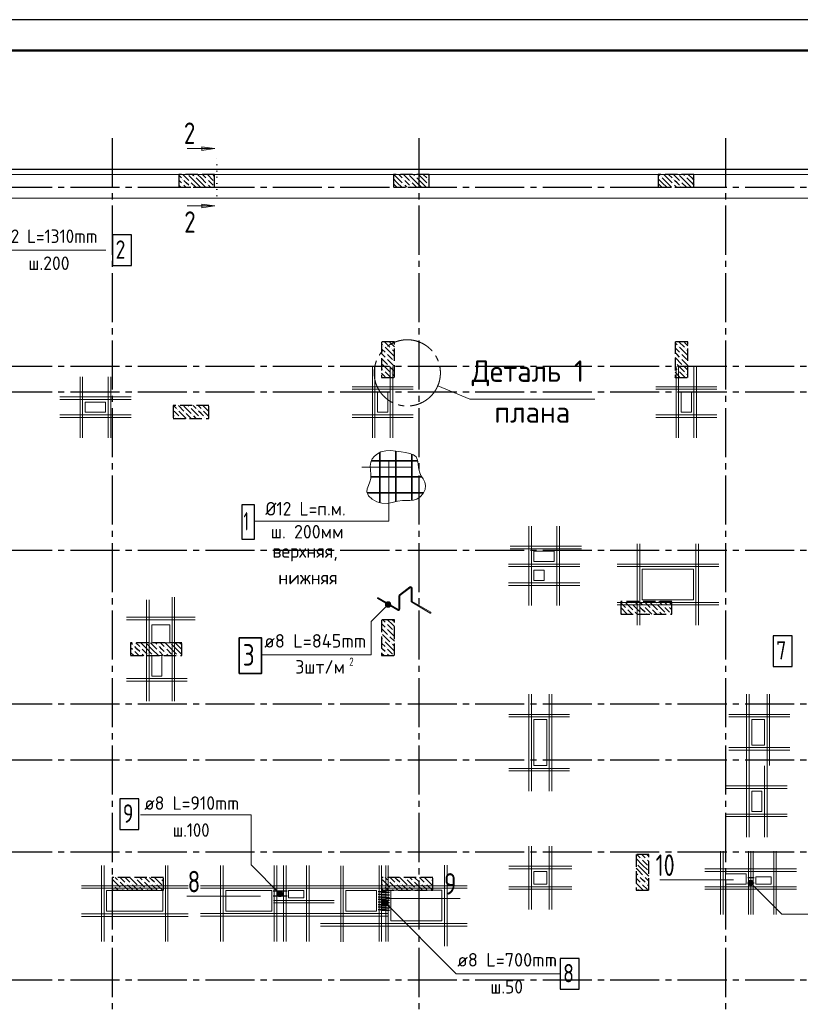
# Model space of a CAD drawing. Header units: millimetres. Extents: x 0 to 50400, y 0 to 39903.
# Tile 3 of 17: x 10704 to 25976, y 16382 to 35640. Entities that reach past the tile are written whole.
import ezdxf

# ---------------------------------------------------------------- set-up
doc = ezdxf.new("R2010")
doc.units = ezdxf.units.MM
for name, pattern in [('______2', [324, 240, -84]), ('______5', [1320, 960, -120, 120, -120]), ('______9', [120, 0, -120])]:
    doc.linetypes.add(name, pattern=pattern)
for name, color, linetype, lineweight in [('Standard', 7, 'Continuous', 25), ('ЖБ Перекрытие верхний уровень_1', 7, 'Continuous', 35), ('ЖБ Пилон', 7, 'Continuous', 35), ('Общий01', 7, 'Continuous', 13), ('Общий02', 7, 'Continuous', 18), ('Позиционная метка номер позиции', 7, 'Continuous', 13), ('Тени', 7, 'Continuous', 13)]:
    doc.layers.add(name, color=color, linetype=linetype, lineweight=lineweight)
doc.layers.add('Обрамление П-обр. равн.', color=7, linetype='Continuous', lineweight=25, true_color=0x5f1e0f)
doc.layers.add('Поперечное армирование AW фон', color=7, linetype='______2', lineweight=13, true_color=0xa0a0a0)
doc.layers.add('Оси', color=7, linetype='______5', true_color=0x656565)
doc.styles.add('ISOCPEUR', font='txt')

msp = doc.modelspace()

# ---------------------------------------------------------------- hatches: boundary and pattern name
at = {"layer": 'ЖБ Пилон', "linetype": 'Continuous', "lineweight": -3, "transparency": 33554687}
for points in [[(14127, 32569), (14132, 32574), (14136, 32569), (14132, 32564)], [(18447, 32569), (18452, 32574), (18456, 32569), (18452, 32564)], [(23247, 32569), (23252, 32574), (23256, 32569), (23252, 32564)], [(23727, 32569), (23732, 32574), (23736, 32569), (23732, 32564)], [(13887, 32521), (13892, 32526), (13896, 32521), (13892, 32516)], [(13887, 32425), (13892, 32430), (13896, 32425), (13892, 32421)], [(14031, 32473), (14036, 32478), (14040, 32473), (14036, 32468)], [(14031, 32377), (14036, 32382), (14040, 32377), (14036, 32372)], [(14367, 32521), (14372, 32526), (14376, 32521), (14372, 32516)], [(14367, 32425), (14372, 32430), (14376, 32425), (14372, 32421)], [(14511, 32473), (14515, 32478), (14515, 32469)], [(14511, 32377), (14515, 32382), (14515, 32373)], [(18207, 32521), (18212, 32526), (18216, 32521), (18212, 32516)], [(18207, 32425), (18212, 32430), (18216, 32425), (18212, 32421)], [(18351, 32473), (18356, 32478), (18360, 32473), (18356, 32468)], [(18351, 32377), (18356, 32382), (18360, 32377), (18356, 32372)], [(18687, 32521), (18692, 32526), (18696, 32521), (18692, 32516)], [(18687, 32425), (18692, 32430), (18696, 32425), (18692, 32421)], [(23487, 32521), (23492, 32526), (23496, 32521), (23492, 32516)], [(23487, 32425), (23492, 32430), (23496, 32425), (23492, 32421)], [(23631, 32473), (23636, 32478), (23640, 32473), (23636, 32468)], [(23631, 32377), (23636, 32382), (23640, 32377), (23636, 32372)], [(17823, 29257), (17828, 29262), (17832, 29257), (17828, 29252)], [(17871, 29113), (17876, 29118), (17880, 29113), (17876, 29108)], [(17967, 29209), (17972, 29214), (17976, 29209), (17972, 29204)], [(23583, 29257), (23588, 29262), (23592, 29257), (23588, 29252)], [(23631, 29113), (23636, 29118), (23640, 29113), (23636, 29108)], [(23727, 29209), (23732, 29214), (23736, 29209), (23732, 29204)], [(17871, 29017), (17876, 29022), (17880, 29017), (17876, 29012)], [(18015, 28969), (18020, 28974), (18024, 28969), (18020, 28964)], [(23535, 28921), (23540, 28926), (23544, 28921), (23540, 28916)], [(23631, 29017), (23636, 29022), (23640, 29017), (23636, 29012)], [(23775, 28969), (23775, 28970), (23775, 28969)], [(17823, 28777), (17828, 28782), (17832, 28777), (17828, 28772)], [(17919, 28873), (17924, 28878), (17928, 28873), (17924, 28868)], [(17967, 28729), (17972, 28734), (17976, 28729), (17972, 28724)], [(23583, 28777), (23588, 28782), (23592, 28777), (23588, 28772)], [(23679, 28873), (23684, 28878), (23688, 28873), (23684, 28868)], [(23727, 28729), (23732, 28734), (23736, 28729), (23732, 28724)], [(13791, 28009), (13796, 28014), (13800, 28009), (13796, 28004)], [(13935, 27961), (13940, 27966), (13944, 27961), (13940, 27956)], [(14031, 28057), (14036, 28062), (14040, 28057), (14036, 28052)], [(14175, 28009), (14180, 28014), (14184, 28009), (14180, 28004)], [(14271, 28009), (14276, 28014), (14280, 28009), (14276, 28004)], [(13743, 27865), (13748, 27870), (13752, 27865), (13748, 27861)], [(13839, 27865), (13844, 27870), (13848, 27865), (13844, 27861)], [(14079, 27913), (14084, 27918), (14088, 27913), (14084, 27908)], [(14223, 27865), (14228, 27870), (14232, 27865), (14228, 27861)], [(14319, 27865), (14324, 27870), (14328, 27865), (14324, 27861)], [(22533, 24262), (22532, 24261), (22530, 24262)], [(22575, 24121), (22580, 24126), (22584, 24121), (22580, 24116)], [(22671, 24217), (22676, 24222), (22680, 24217), (22676, 24212)], [(22719, 24073), (22724, 24078), (22728, 24073), (22724, 24068)], [(22815, 24169), (22820, 24174), (22824, 24169), (22820, 24165)], [(22911, 24169), (22916, 24174), (22920, 24169), (22916, 24165)], [(23013, 24262), (23012, 24261), (23010, 24262)], [(23055, 24121), (23060, 24126), (23064, 24121), (23060, 24116)], [(23151, 24217), (23156, 24222), (23160, 24217), (23156, 24212)], [(23199, 24073), (23204, 24078), (23208, 24073), (23204, 24068)], [(23295, 24169), (23300, 24174), (23304, 24169), (23300, 24165)], [(23391, 24169), (23396, 24174), (23400, 24169), (23396, 24165)], [(22479, 24025), (22484, 24030), (22488, 24025), (22484, 24021)], [(22863, 24025), (22868, 24030), (22872, 24025), (22868, 24021)], [(22959, 24025), (22964, 24030), (22968, 24025), (22964, 24021)], [(23343, 24025), (23348, 24030), (23352, 24025), (23348, 24021)], [(23439, 24025), (23444, 24030), (23448, 24025), (23444, 24021)], [(17871, 23833), (17876, 23838), (17880, 23833), (17876, 23828)], [(17871, 23737), (17876, 23742), (17880, 23737), (17876, 23732)], [(18015, 23689), (18020, 23694), (18024, 23689), (18020, 23685)], [(17823, 23497), (17828, 23502), (17832, 23497), (17828, 23492)], [(17919, 23593), (17924, 23598), (17928, 23593), (17924, 23588)], [(12927, 23401), (12932, 23406), (12936, 23401), (12932, 23396)], [(12927, 23305), (12932, 23310), (12936, 23305), (12932, 23301)], [(13071, 23353), (13076, 23358), (13080, 23353), (13076, 23348)], [(13167, 23449), (13170, 23452), (13173, 23452), (13176, 23449), (13172, 23445)], [(13407, 23401), (13412, 23406), (13416, 23401), (13412, 23396)], [(13407, 23305), (13412, 23310), (13416, 23305), (13412, 23301)], [(13551, 23353), (13556, 23358), (13560, 23353), (13556, 23348)], [(13647, 23449), (13650, 23452), (13653, 23452), (13656, 23449), (13652, 23445)], [(17871, 23353), (17876, 23358), (17880, 23353), (17876, 23348)], [(17967, 23449), (17972, 23454), (17976, 23449), (17972, 23445)], [(13071, 23257), (13076, 23262), (13080, 23257), (13076, 23252)], [(13215, 23209), (13220, 23214), (13224, 23209), (13220, 23205)], [(13311, 23209), (13316, 23214), (13320, 23209), (13316, 23205)], [(13551, 23257), (13556, 23262), (13560, 23257), (13556, 23252)], [(13695, 23209), (13700, 23214), (13704, 23209), (13700, 23205)], [(13791, 23209), (13796, 23214), (13800, 23209), (13796, 23205)], [(17871, 23257), (17876, 23262), (17880, 23257), (17876, 23252)], [(18015, 23209), (18020, 23214), (18024, 23209), (18020, 23205)], [(22767, 19129), (22772, 19134), (22776, 19129), (22772, 19125)], [(22863, 19225), (22868, 19230), (22872, 19225), (22868, 19221)], [(22959, 19225), (22964, 19230), (22968, 19225), (22964, 19221)], [(23007, 19081), (23012, 19086), (23015, 19083), (23015, 19080), (23012, 19076)], [(22815, 18889), (22820, 18894), (22824, 18889), (22820, 18885)], [(22911, 18889), (22916, 18894), (22920, 18889), (22916, 18885)], [(23007, 18985), (23012, 18990), (23015, 18987), (23015, 18984), (23012, 18981)], [(12543, 18697), (12548, 18702), (12552, 18697), (12548, 18692)], [(12639, 18793), (12644, 18798), (12648, 18793), (12644, 18788)], [(12783, 18745), (12788, 18750), (12792, 18745), (12788, 18741)], [(12879, 18745), (12884, 18750), (12888, 18745), (12884, 18741)], [(12975, 18841), (12980, 18846), (12984, 18841), (12980, 18836)], [(13023, 18697), (13028, 18702), (13032, 18697), (13028, 18692)], [(13119, 18793), (13124, 18798), (13128, 18793), (13124, 18788)], [(13263, 18745), (13268, 18750), (13272, 18745), (13268, 18741)], [(13359, 18745), (13364, 18750), (13368, 18745), (13364, 18741)], [(13455, 18841), (13460, 18846), (13464, 18841), (13460, 18836)], [(13503, 18697), (13508, 18702), (13512, 18697), (13508, 18692)], [(17823, 18697), (17828, 18702), (17832, 18697), (17828, 18692)], [(17919, 18793), (17924, 18798), (17928, 18793), (17924, 18788)], [(18063, 18745), (18068, 18750), (18072, 18745), (18068, 18741)], [(18159, 18745), (18164, 18750), (18168, 18745), (18164, 18741)], [(18255, 18841), (18260, 18846), (18264, 18841), (18260, 18836)], [(18303, 18697), (18308, 18702), (18312, 18697), (18308, 18692)], [(18399, 18793), (18404, 18798), (18408, 18793), (18404, 18788)], [(18543, 18745), (18548, 18750), (18552, 18745), (18548, 18741)], [(18639, 18745), (18644, 18750), (18648, 18745), (18644, 18741)], [(18735, 18841), (18740, 18846), (18744, 18841), (18740, 18836)], [(18783, 18697), (18785, 18700), (18785, 18695)], [(22863, 18745), (22868, 18750), (22872, 18745), (22868, 18741)], [(22959, 18745), (22964, 18750), (22968, 18745), (22964, 18741)], [(12687, 18649), (12692, 18654), (12696, 18649), (12692, 18645)], [(13167, 18649), (13172, 18654), (13176, 18649), (13172, 18645)], [(17967, 18649), (17972, 18654), (17976, 18649), (17972, 18645)], [(18447, 18649), (18452, 18654), (18456, 18649), (18452, 18645)], [(22767, 18649), (22772, 18654), (22776, 18649), (22772, 18645)]]:
    msp.add_hatch(color=7, dxfattribs=at).paths.add_polyline_path(points, flags=16)
at = {"layer": 'Общий01', "linetype": 'Continuous', "lineweight": 13, "transparency": 33554687}
for points in [[(14269, 33154), (14521, 33118), (14269, 33082)], [(14269, 32034), (14521, 31998), (14269, 31962)]]:
    msp.add_hatch(color=7, dxfattribs=at).paths.add_polyline_path(points, flags=16)
at = {"layer": 'Позиционная метка номер позиции', "linetype": 'Continuous', "lineweight": 13, "transparency": 33554687}
for points in [[(17950, 24162), (17873, 24239), (17860, 24214)], [(17950, 24162), (17860, 24214), (17925, 24149)], [(17925, 24149), (17860, 24214), (17860, 24187)], [(17925, 24149), (17860, 24187), (17898, 24149)], [(17898, 24149), (17860, 24187), (17873, 24162)], [(17964, 24187), (17898, 24253), (17873, 24239)], [(17964, 24187), (17873, 24239), (17950, 24162)], [(17964, 24214), (17925, 24253), (17898, 24253)], [(17964, 24214), (17898, 24253), (17964, 24187)], [(17925, 24253), (17964, 24214), (17950, 24239)], [(24953, 18766), (24991, 18804), (24967, 18791)], [(24991, 18804), (24953, 18766), (24953, 18739)], [(24991, 18804), (24953, 18739), (25019, 18804)], [(25019, 18804), (24953, 18739), (24967, 18714)], [(25019, 18804), (24967, 18714), (25043, 18791)], [(25043, 18791), (24967, 18714), (24991, 18701)], [(25043, 18791), (24991, 18701), (25057, 18766)], [(25057, 18766), (24991, 18701), (25019, 18701)], [(25057, 18766), (25019, 18701), (25057, 18739)], [(25057, 18739), (25019, 18701), (25043, 18714)], [(15757, 18505), (15809, 18595), (15743, 18529)], [(15743, 18529), (15809, 18595), (15781, 18595)], [(15743, 18529), (15781, 18595), (15743, 18557)], [(15743, 18557), (15781, 18595), (15757, 18581)], [(15757, 18505), (15833, 18581), (15809, 18595)], [(15781, 18491), (15833, 18581), (15757, 18505)], [(15781, 18491), (15847, 18557), (15833, 18581)], [(15809, 18491), (15847, 18557), (15781, 18491)], [(15809, 18491), (15847, 18529), (15847, 18557)], [(15847, 18529), (15809, 18491), (15833, 18505)], [(17801, 18386), (17839, 18424), (17814, 18410)], [(17839, 18424), (17801, 18386), (17801, 18359)], [(17839, 18424), (17801, 18359), (17866, 18424)], [(17866, 18424), (17801, 18359), (17814, 18334)], [(17866, 18424), (17814, 18334), (17891, 18410)], [(17891, 18410), (17814, 18334), (17839, 18320)], [(17891, 18410), (17839, 18320), (17905, 18386)], [(17905, 18386), (17839, 18320), (17866, 18320)], [(17905, 18386), (17866, 18320), (17905, 18359)], [(17905, 18359), (17866, 18320), (17891, 18334)]]:
    msp.add_hatch(color=7, dxfattribs=at).paths.add_polyline_path(points)

# ---------------------------------------------------------------- linework, layer by layer
at = {"layer": 'Standard', "color": 7, "linetype": 'Continuous', "lineweight": 18, "transparency": 33554687}
for p, q in [((18336, 24546), (18133, 24392)), ((18347, 24531), (18144, 24378)), ((18362, 24271), (18362, 24524)), ((18380, 24271), (18380, 24524)), ((18100, 24088), (17709, 24317)), ((18109, 24103), (17718, 24333)), ((18123, 24111), (18123, 24370)), ((18141, 24111), (18141, 24370)), ((18736, 24035), (18375, 24247)), ((18745, 24051), (18385, 24263))]:
    msp.add_line(p, q, dxfattribs=at)
at = {"layer": 'Standard', "color": 7, "linetype": 'Continuous', "lineweight": 25, "transparency": 33554687}
msp.add_lwpolyline([(0, 0), (50400, 0), (50400, 35640), (0, 35640), (0, 0)], close=True, dxfattribs=at)
at = {"layer": 'Standard', "color": 7, "linetype": 'Continuous', "lineweight": 50, "transparency": 33554687}
msp.add_lwpolyline([(2400, 35040), (49800, 35040), (49800, 600), (2400, 600), (2400, 35040)], close=True, dxfattribs=at)
at = {"layer": 'Standard', "color": 254, "linetype": 'Continuous', "lineweight": -3, "true_color": 0xc4c4ff, "transparency": 33554687}
msp.add_lwpolyline([(7636, 10212), (40365, 10212), (40365, 32712), (7636, 32712), (7636, 10212)], dxfattribs=at)
at = {"layer": 'Standard', "color": 7, "linetype": 'Continuous', "lineweight": 13, "transparency": 33554687}
for points in [[(24672, 18817), (24418, 18817), (23231, 18817)], [(15412, 18496), (15158, 18496), (13971, 18496)], [(17879, 18453), (18133, 18453), (19320, 18453)]]:
    msp.add_lwpolyline(points, dxfattribs=at)
at = {"layer": 'Standard', "color": 7, "linetype": 'Continuous', "lineweight": 18, "transparency": 33554687}
for centre, radius, start, end in [((18353, 24524), 27.2, 0, 127.0922), ((18353, 24524), 9.07, 0, 127.0922), ((17714, 24325), 9.07, 59.553, 239.553), ((18150, 24370), 27.2, 127.0922, 180), ((18150, 24370), 9.07, 127.0922, 180), ((18389, 24271), 27.2, 180, 239.553), ((18389, 24271), 9.07, 180, 239.553), ((18113, 24111), 27.2, 239.553, 0), ((18113, 24111), 9.07, 239.553, 0), ((18741, 24043), 9.07, 239.553, 59.553)]:
    msp.add_arc(centre, radius, start, end, dxfattribs=at)
at = {"layer": 'ЖБ Перекрытие верхний уровень_1', "color": 7, "linetype": 'Continuous', "lineweight": 18, "transparency": 33554687}
for p, q in [((30365, 32612), (9015, 32612)), ((17904, 28362), (17704, 28362)), ((17704, 28362), (17704, 27962)), ((17904, 27962), (17904, 28362)), ((23845, 28362), (23645, 28362)), ((23645, 28362), (23645, 27962)), ((23845, 27962), (23845, 28362)), ((12385, 28162), (11985, 28162)), ((11985, 28162), (11985, 27962)), ((12385, 27962), (12385, 28162)), ((11985, 27962), (12385, 27962)), ((17704, 27962), (17904, 27962)), ((23645, 27962), (23845, 27962)), ((21163, 25242), (20763, 25242)), ((20763, 25242), (20763, 25042)), ((21163, 25042), (21163, 25242)), ((20763, 25042), (21163, 25042)), ((20964, 24872), (20764, 24872)), ((20764, 24872), (20764, 24672)), ((20964, 24672), (20964, 24872)), ((23885, 24892), (22885, 24892)), ((22885, 24892), (22885, 24292)), ((23885, 24292), (23885, 24892)), ((20764, 24672), (20964, 24672)), ((22885, 24292), (23885, 24292)), ((13641, 23802), (13291, 23802)), ((13291, 23802), (13291, 23452)), ((13641, 23452), (13641, 23802)), ((13291, 23452), (13641, 23452)), ((13486, 23202), (13286, 23202)), ((13286, 23202), (13286, 22802)), ((13486, 22802), (13486, 23202)), ((13286, 22802), (13486, 22802)), ((21015, 21952), (20765, 21952)), ((20765, 21952), (20765, 21052)), ((21015, 21052), (21015, 21952)), ((25275, 21952), (25025, 21952)), ((25025, 21952), (25025, 21452)), ((25275, 21452), (25275, 21952)), ((25025, 21452), (25275, 21452)), ((20765, 21052), (21015, 21052)), ((25225, 20552), (25025, 20552)), ((25025, 20552), (25025, 20152)), ((25225, 20152), (25225, 20552)), ((25025, 20152), (25225, 20152)), ((21014, 18982), (20764, 18982)), ((20764, 18982), (20764, 18732)), ((21014, 18732), (21014, 18982)), ((24915, 18934), (24515, 18934)), ((24515, 18934), (24515, 18734)), ((24915, 18734), (24915, 18934)), ((20764, 18732), (21014, 18732)), ((24515, 18734), (24915, 18734)), ((25405, 18872), (25105, 18872)), ((25105, 18872), (25105, 18732)), ((25105, 18732), (25405, 18732)), ((25405, 18732), (25405, 18872)), ((13505, 18605), (12405, 18605)), ((12405, 18605), (12405, 18205)), ((13505, 18205), (13505, 18605)), ((15635, 18605), (14735, 18605)), ((14735, 18605), (14735, 18205)), ((15635, 18205), (15635, 18605)), ((16265, 18605), (15965, 18605)), ((15965, 18605), (15965, 18465)), ((16265, 18465), (16265, 18605)), ((17685, 18605), (17085, 18605)), ((17085, 18605), (17085, 18205)), ((17685, 18205), (17685, 18605)), ((18965, 18612), (17965, 18612)), ((17965, 18612), (17965, 18012)), ((18965, 18012), (18965, 18612)), ((15965, 18465), (16265, 18465)), ((12405, 18205), (13505, 18205)), ((14735, 18205), (15635, 18205)), ((17085, 18205), (17685, 18205)), ((17965, 18012), (18965, 18012))]:
    msp.add_line(p, q, dxfattribs=at)
at = {"layer": 'ЖБ Пилон', "color": 253, "linetype": '______2', "lineweight": -3, "true_color": 0xa0a0a0, "transparency": 33554687}
for p, q in [((14515, 32612), (13815, 32612)), ((13815, 32612), (13815, 32362)), ((14515, 32362), (14515, 32612)), ((18715, 32612), (18015, 32612)), ((18015, 32612), (18015, 32362)), ((18715, 32362), (18715, 32612)), ((23895, 32612), (23195, 32612)), ((23195, 32612), (23195, 32362)), ((23895, 32362), (23895, 32612)), ((13815, 32362), (14515, 32362)), ((18015, 32362), (18715, 32362)), ((23195, 32362), (23895, 32362)), ((18035, 29342), (17785, 29342)), ((17785, 29342), (17785, 28642)), ((18035, 28642), (18035, 29342)), ((23775, 29342), (23525, 29342)), ((23525, 29342), (23525, 28642)), ((23775, 28642), (23775, 29342)), ((17785, 28642), (18035, 28642)), ((23525, 28642), (23775, 28642)), ((14405, 28092), (13705, 28092)), ((13705, 28092), (13705, 27842)), ((14405, 27842), (14405, 28092)), ((13705, 27842), (14405, 27842)), ((23465, 24262), (22465, 24262)), ((22465, 24262), (22465, 24012)), ((23465, 24012), (23465, 24262)), ((18035, 23902), (17785, 23902)), ((17785, 23902), (17785, 23202)), ((18035, 23202), (18035, 23902)), ((22465, 24012), (23465, 24012)), ((13875, 23452), (12875, 23452)), ((12875, 23452), (12875, 23202)), ((13875, 23202), (13875, 23452)), ((12875, 23202), (13875, 23202)), ((17785, 23202), (18035, 23202)), ((23015, 19312), (22765, 19312)), ((22765, 19312), (22765, 18612)), ((23015, 18612), (23015, 19312)), ((13515, 18862), (12515, 18862)), ((12515, 18862), (12515, 18612)), ((13515, 18612), (13515, 18862)), ((18785, 18862), (17785, 18862)), ((17785, 18862), (17785, 18612)), ((18785, 18612), (18785, 18862)), ((12515, 18612), (13515, 18612)), ((17785, 18612), (18785, 18612)), ((22765, 18612), (23015, 18612))]:
    msp.add_line(p, q, dxfattribs=at)
at = {"layer": 'ЖБ Пилон', "color": 253, "linetype": 'Continuous', "lineweight": -3, "true_color": 0xa0a0a0, "transparency": 33554687}
for p, q in [((13815, 32598), (13868, 32545)), ((13896, 32612), (14012, 32497)), ((14156, 32449), (14012, 32593)), ((14088, 32612), (14108, 32593)), ((14252, 32545), (14184, 32612)), ((14280, 32612), (14348, 32545)), ((14376, 32612), (14492, 32497)), ((14515, 32570), (14492, 32593)), ((18092, 32545), (18024, 32612)), ((18120, 32612), (18188, 32545)), ((18216, 32612), (18332, 32497)), ((18476, 32449), (18332, 32593)), ((18408, 32612), (18428, 32593)), ((18572, 32545), (18504, 32612)), ((18600, 32612), (18668, 32545)), ((18696, 32612), (18715, 32594)), ((23208, 32612), (23228, 32593)), ((23372, 32545), (23304, 32612)), ((23400, 32612), (23468, 32545)), ((23496, 32612), (23612, 32497)), ((23756, 32449), (23612, 32593)), ((23688, 32612), (23708, 32593)), ((23852, 32545), (23784, 32612)), ((23880, 32612), (23895, 32598)), ((13815, 32502), (13868, 32449)), ((13815, 32406), (13858, 32362)), ((13964, 32449), (13916, 32497)), ((13916, 32401), (13954, 32362)), ((14012, 32401), (13964, 32449)), ((14060, 32449), (14147, 32362)), ((14156, 32545), (14252, 32449)), ((14156, 32449), (14242, 32362)), ((14252, 32545), (14348, 32449)), ((14252, 32449), (14338, 32362)), ((14444, 32449), (14396, 32497)), ((14396, 32401), (14434, 32362)), ((14492, 32401), (14444, 32449)), ((18015, 32526), (18092, 32449)), ((18015, 32430), (18082, 32362)), ((18092, 32545), (18188, 32449)), ((18092, 32449), (18178, 32362)), ((18284, 32449), (18236, 32497)), ((18236, 32401), (18274, 32362)), ((18332, 32401), (18284, 32449)), ((18380, 32449), (18467, 32362)), ((18476, 32545), (18572, 32449)), ((18476, 32449), (18562, 32362)), ((18572, 32545), (18668, 32449)), ((18572, 32449), (18658, 32362)), ((23276, 32449), (23195, 32530)), ((23195, 32434), (23267, 32362)), ((23276, 32545), (23372, 32449)), ((23276, 32449), (23362, 32362)), ((23372, 32545), (23468, 32449)), ((23372, 32449), (23458, 32362)), ((23564, 32449), (23516, 32497)), ((23516, 32401), (23554, 32362)), ((23612, 32401), (23564, 32449)), ((23660, 32449), (23747, 32362)), ((23756, 32545), (23852, 32449)), ((23756, 32449), (23842, 32362)), ((23852, 32545), (23895, 32502)), ((23852, 32449), (23895, 32406)), ((17785, 29300), (17804, 29281)), ((17838, 29342), (17948, 29233)), ((18035, 29242), (17948, 29329)), ((18030, 29342), (18035, 29338)), ((23525, 29320), (23564, 29281)), ((23598, 29342), (23708, 29233)), ((23775, 29262), (23708, 29329)), ((17785, 29204), (17852, 29137)), ((17804, 29089), (17785, 29108)), ((17852, 29041), (17804, 29089)), ((17996, 29089), (17852, 29233)), ((17900, 29089), (17996, 28993)), ((17996, 29185), (18035, 29146)), ((17996, 29089), (18035, 29050)), ((23525, 29224), (23612, 29137)), ((23564, 29089), (23525, 29128)), ((23612, 29041), (23564, 29089)), ((23756, 29089), (23612, 29233)), ((23660, 29089), (23756, 28993)), ((23756, 29185), (23775, 29166)), ((23756, 29089), (23775, 29070)), ((17785, 29012), (17900, 28897)), ((17804, 28897), (17948, 28753)), ((17900, 28993), (18035, 28858)), ((23525, 29032), (23660, 28897)), ((23564, 28897), (23708, 28753)), ((23660, 28993), (23775, 28878)), ((17785, 28820), (17804, 28801)), ((17785, 28724), (17852, 28657)), ((17962, 28642), (17852, 28753)), ((18035, 28762), (17948, 28849)), ((17996, 28705), (18035, 28666)), ((23525, 28840), (23564, 28801)), ((23525, 28744), (23612, 28657)), ((23722, 28642), (23612, 28753)), ((23775, 28782), (23708, 28849)), ((23756, 28705), (23775, 28686)), ((23530, 28642), (23525, 28648)), ((13713, 28092), (13772, 28033)), ((13772, 27937), (13724, 27985)), ((13820, 27889), (13772, 27937)), ((13809, 28092), (13916, 27985)), ((13820, 27985), (13962, 27842)), ((13916, 28081), (14060, 27937)), ((13964, 27937), (14058, 27842)), ((14012, 28081), (14000, 28092)), ((14060, 28033), (14204, 27889)), ((14096, 28092), (14156, 28033)), ((14193, 28092), (14252, 28033)), ((14252, 27937), (14204, 27985)), ((14300, 27889), (14252, 27937)), ((14289, 28092), (14396, 27985)), ((14300, 27985), (14405, 27880)), ((14396, 28081), (14405, 28072)), ((13705, 27908), (13724, 27889)), ((14154, 27842), (14108, 27889)), ((22465, 24236), (22556, 24145)), ((22465, 24140), (22592, 24012)), ((22556, 24241), (22700, 24097)), ((22604, 24097), (22688, 24012)), ((22652, 24241), (22630, 24262)), ((22700, 24193), (22844, 24049)), ((22726, 24262), (22796, 24193)), ((22823, 24262), (22892, 24193)), ((22892, 24097), (22844, 24145)), ((22940, 24049), (22892, 24097)), ((22919, 24262), (23036, 24145)), ((22940, 24145), (23072, 24012)), ((23036, 24241), (23180, 24097)), ((23084, 24097), (23168, 24012)), ((23132, 24241), (23110, 24262)), ((23180, 24193), (23324, 24049)), ((23206, 24262), (23276, 24193)), ((23303, 24262), (23372, 24193)), ((23372, 24097), (23324, 24145)), ((23420, 24049), (23372, 24097)), ((23399, 24262), (23465, 24196)), ((23420, 24145), (23465, 24100)), ((17806, 23902), (17852, 23857)), ((17996, 23809), (17903, 23902)), ((17998, 23902), (18035, 23866)), ((22785, 24012), (22748, 24049)), ((23265, 24012), (23228, 24049)), ((17804, 23809), (17785, 23828)), ((17785, 23732), (17900, 23617)), ((17852, 23761), (17804, 23809)), ((17900, 23809), (17996, 23713)), ((17900, 23713), (18035, 23578)), ((17996, 23809), (18035, 23770)), ((17785, 23540), (17804, 23521)), ((17804, 23617), (17948, 23473)), ((18035, 23482), (17948, 23569)), ((12875, 23362), (12908, 23329)), ((12880, 23452), (12908, 23425)), ((13004, 23329), (12956, 23377)), ((12976, 23452), (13052, 23377)), ((13052, 23281), (13004, 23329)), ((13196, 23329), (13072, 23452)), ((13100, 23329), (13196, 23233)), ((13196, 23425), (13292, 23329)), ((13196, 23329), (13292, 23233)), ((13292, 23425), (13264, 23452)), ((13292, 23425), (13388, 23329)), ((13292, 23329), (13418, 23202)), ((13360, 23452), (13388, 23425)), ((13484, 23329), (13436, 23377)), ((13456, 23452), (13532, 23377)), ((13532, 23281), (13484, 23329)), ((13676, 23329), (13552, 23452)), ((13580, 23329), (13676, 23233)), ((13676, 23425), (13772, 23329)), ((13676, 23329), (13772, 23233)), ((13772, 23425), (13744, 23452)), ((13772, 23425), (13868, 23329)), ((13772, 23329), (13875, 23226)), ((13840, 23452), (13868, 23425)), ((17785, 23444), (17852, 23377)), ((17804, 23329), (17785, 23348)), ((17852, 23281), (17804, 23329)), ((17996, 23329), (17852, 23473)), ((17900, 23329), (17996, 23233)), ((17996, 23425), (18035, 23386)), ((17996, 23329), (18035, 23290)), ((12875, 23266), (12938, 23202)), ((12956, 23281), (13034, 23202)), ((13100, 23233), (13130, 23202)), ((13436, 23281), (13514, 23202)), ((13580, 23233), (13610, 23202)), ((17785, 23252), (17834, 23202)), ((17900, 23233), (17930, 23202)), ((22780, 19312), (22844, 19249)), ((22892, 19297), (22876, 19312)), ((22940, 19249), (22892, 19297)), ((22972, 19312), (23015, 19270)), ((22892, 19105), (22765, 19232)), ((22796, 19105), (22892, 19009)), ((22892, 19201), (22988, 19105)), ((22892, 19105), (22988, 19009)), ((22988, 19201), (23015, 19174)), ((22796, 19009), (22765, 19040)), ((22765, 18944), (22796, 18913)), ((22796, 19009), (22892, 18913)), ((22892, 19009), (23015, 18886)), ((12515, 18730), (12524, 18721)), ((12524, 18817), (12668, 18673)), ((12574, 18862), (12620, 18817)), ((12812, 18625), (12668, 18769)), ((12670, 18862), (12764, 18769)), ((12812, 18817), (12766, 18862)), ((12860, 18769), (12812, 18817)), ((12812, 18721), (12908, 18625)), ((12862, 18862), (13004, 18721)), ((12908, 18721), (13017, 18612)), ((13004, 18817), (13148, 18673)), ((13054, 18862), (13100, 18817)), ((13292, 18625), (13148, 18769)), ((13150, 18862), (13244, 18769)), ((13292, 18817), (13246, 18862)), ((13340, 18769), (13292, 18817)), ((13292, 18721), (13388, 18625)), ((13342, 18862), (13484, 18721)), ((13388, 18721), (13497, 18612)), ((13484, 18817), (13515, 18786)), ((17785, 18740), (17804, 18721)), ((17804, 18817), (17948, 18673)), ((17854, 18862), (17900, 18817)), ((18092, 18625), (17948, 18769)), ((17950, 18862), (18044, 18769)), ((18092, 18817), (18046, 18862)), ((18140, 18769), (18092, 18817)), ((18092, 18721), (18188, 18625)), ((18142, 18862), (18284, 18721)), ((18188, 18721), (18297, 18612)), ((18284, 18817), (18428, 18673)), ((18334, 18862), (18380, 18817)), ((18572, 18625), (18428, 18769)), ((18430, 18862), (18524, 18769)), ((18572, 18817), (18526, 18862)), ((18620, 18769), (18572, 18817)), ((18572, 18721), (18668, 18625)), ((18622, 18862), (18764, 18721)), ((18668, 18721), (18777, 18612)), ((18764, 18817), (18785, 18796)), ((22765, 18848), (22844, 18769)), ((22892, 18625), (22765, 18752)), ((22892, 18817), (22844, 18865)), ((22940, 18769), (22892, 18817)), ((22892, 18721), (22988, 18625)), ((22940, 18865), (23015, 18790)), ((22988, 18721), (23015, 18694)), ((12515, 18634), (12537, 18612)), ((12633, 18612), (12572, 18673)), ((12716, 18625), (12728, 18612)), ((12812, 18625), (12824, 18612)), ((13113, 18612), (13052, 18673)), ((13196, 18625), (13208, 18612)), ((13292, 18625), (13304, 18612)), ((17785, 18644), (17817, 18612)), ((17913, 18612), (17852, 18673)), ((17996, 18625), (18008, 18612)), ((18092, 18625), (18104, 18612)), ((18393, 18612), (18332, 18673)), ((18476, 18625), (18488, 18612)), ((18572, 18625), (18584, 18612)), ((22796, 18625), (22808, 18612)), ((22892, 18625), (22904, 18612))]:
    msp.add_line(p, q, dxfattribs=at)
at = {"layer": 'Обрамление П-обр. равн.', "color": 7, "linetype": 'Continuous', "lineweight": 25, "transparency": 33554687}
for points in [[(12520, 30832), (12892, 30832), (12892, 31432), (12520, 31432), (12520, 30832)], [(25445, 22992), (25817, 22992), (25817, 23592), (25445, 23592), (25445, 22992)]]:
    msp.add_lwpolyline(points, dxfattribs=at)
at = {"layer": 'Общий01', "color": 7, "linetype": 'Continuous', "lineweight": 13, "transparency": 33554687}
for p, q in [((14269, 33082), (14269, 33154)), ((14269, 33154), (14521, 33118)), ((14521, 33118), (13981, 33118)), ((14269, 33118), (14251, 33118)), ((14521, 33118), (14269, 33082)), ((14521, 33118), (14521, 33118)), ((14521, 33118), (14521, 33118)), ((14521, 33118), (14521, 33118)), ((14521, 31998), (13981, 31998)), ((14269, 31998), (14251, 31998)), ((14269, 31962), (14269, 32034)), ((14269, 32034), (14521, 31998)), ((14521, 31998), (14269, 31962)), ((14521, 31998), (14521, 31998)), ((14521, 31998), (14521, 31998)), ((14521, 31998), (14521, 31998))]:
    msp.add_line(p, q, dxfattribs=at)
at = {"layer": 'Общий01', "color": 7, "linetype": '______9', "lineweight": 13, "transparency": 33554687}
msp.add_line((14564, 32198), (14564, 32965), dxfattribs=at)
at = {"layer": 'Общий01', "color": 7, "linetype": 'Continuous', "lineweight": 13, "transparency": 33554687}
msp.add_lwpolyline([(18884, 28481), (19513, 28215), (21954, 28215)], dxfattribs=at)
at = {"layer": 'Общий01', "color": 7, "linetype": 'Continuous', "lineweight": 35, "transparency": 33554687}
msp.add_lwpolyline([(14999, 22852), (15433, 22852), (15433, 23552), (14999, 23552), (14999, 22852)], dxfattribs=at)
at = {"layer": 'Общий01', "color": 7, "linetype": '______5', "lineweight": 13, "transparency": 33554687}
msp.add_circle((18287, 28732), 648, dxfattribs=at)
at = {"layer": 'Общий02', "color": 251, "linetype": 'Continuous', "lineweight": 13, "true_color": 0x494949, "transparency": 33554687}
msp.add_lwpolyline([(31928, 27076), (29904, 27076), (29904, 27361), (29674, 27361), (29674, 28273), (29904, 28273), (29904, 32151), (27195, 32151), (23595, 32151), (9073, 32151)], dxfattribs=at)
at = {"layer": 'Оси', "color": 8, "linetype": '______5', "lineweight": -3, "transparency": 33554687}
for p, q in [((12515, 33324), (12515, 8909)), ((18515, 33324), (18515, 8909)), ((24515, 33324), (24515, 8909)), ((7736, 32362), (42963, 32362)), ((7736, 28862), (42963, 28862)), ((7736, 28362), (42963, 28362)), ((7736, 25262), (42963, 25262)), ((7736, 22262), (42963, 22262)), ((7736, 21162), (42963, 21162)), ((7736, 19362), (42963, 19362)), ((7736, 16862), (42963, 16862))]:
    msp.add_line(p, q, dxfattribs=at)
at = {"layer": 'Позиционная метка номер позиции', "color": 7, "linetype": 'Continuous', "lineweight": 35, "transparency": 33554687}
for p, q in [((17753, 27177), (17753, 26190)), ((18066, 27203), (18066, 26215)), ((17582, 27013), (18488, 27013)), ((18379, 27145), (18379, 26241)), ((17576, 26701), (18570, 26701)), ((17501, 26388), (18607, 26388))]:
    msp.add_line(p, q, dxfattribs=at)
at = {"layer": 'Позиционная метка номер позиции', "color": 7, "linetype": 'Continuous', "lineweight": 13, "transparency": 33554687}
for p, q in [((17399, 26889), (18379, 26889)), ((17873, 24239), (17873, 24239)), ((17873, 24162), (17873, 24162)), ((17950, 24239), (17950, 24239)), ((17950, 24162), (17950, 24162)), ((24967, 18791), (24967, 18791)), ((24967, 18714), (24967, 18714)), ((25043, 18791), (25043, 18791)), ((25043, 18714), (25043, 18714)), ((15757, 18581), (15757, 18581)), ((15757, 18505), (15757, 18505)), ((15833, 18581), (15833, 18581)), ((15833, 18505), (15833, 18505)), ((17814, 18410), (17814, 18410)), ((17814, 18334), (17814, 18334)), ((17891, 18410), (17891, 18410)), ((17891, 18334), (17891, 18334))]:
    msp.add_line(p, q, dxfattribs=at)
for points in [[(9497, 31880), (10118, 31132), (12391, 31132)], [(15286, 25829), (17925, 25829), (17925, 27013)], [(17912, 24201), (17578, 23867), (17578, 23217), (15455, 23217)], [(15795, 18543), (15230, 19109), (15230, 20089), (13070, 20089)], [(25005, 18753), (25613, 18144), (28141, 18144)], [(17853, 18372), (19246, 16979), (21276, 16979)]]:
    msp.add_lwpolyline(points, dxfattribs=at)
at = {"layer": 'Позиционная метка номер позиции', "color": 7, "linetype": '______2', "lineweight": 13, "transparency": 33554687}
msp.add_lwpolyline([(18165, 27185), (18064, 27203), (17964, 27214), (17866, 27210), (17771, 27185), (17706, 27151), (17647, 27104), (17601, 27048), (17572, 26986), (17563, 26910), (17569, 26830), (17576, 26748), (17572, 26667), (17552, 26598), (17525, 26532), (17503, 26467), (17498, 26405), (17530, 26328), (17599, 26261), (17690, 26211), (17789, 26183), (17894, 26180), (17994, 26198), (18093, 26222), (18193, 26238), (18264, 26239), (18335, 26239), (18406, 26244), (18473, 26264), (18542, 26310), (18599, 26375), (18636, 26451), (18646, 26527), (18629, 26595), (18595, 26660), (18555, 26726), (18523, 26797), (18506, 26874), (18497, 26953), (18485, 27026), (18459, 27087), (18409, 27130), (18339, 27158), (18255, 27174), (18165, 27185)], dxfattribs=at)
at = {"layer": 'Позиционная метка номер позиции', "color": 7, "linetype": 'Continuous', "lineweight": 25, "transparency": 33554687}
msp.add_lwpolyline([(15047, 25481), (15299, 25481), (15299, 26153), (15047, 26153), (15047, 25481)], dxfattribs=at)
at = {"layer": 'Позиционная метка номер позиции', "color": 7, "linetype": 'Continuous', "lineweight": 13, "transparency": 33554687}
for centre in [(17912, 24201), (25005, 18753), (15795, 18543), (17853, 18372)]:
    msp.add_circle(centre, 54, dxfattribs=at)
at = {"layer": 'Поперечное армирование AW фон', "color": 7, "linetype": 'Continuous', "lineweight": 25, "transparency": 33554687}
for p, q in [((25071, 18853), (24949, 18853)), ((25071, 18753), (24949, 18753)), ((15936, 18594), (15664, 18594)), ((15936, 18494), (15664, 18494)), ((17881, 18580), (17714, 18580)), ((17881, 18530), (17714, 18530)), ((17769, 18572), (17936, 18572)), ((17769, 18522), (17936, 18522)), ((17881, 18480), (17714, 18480)), ((17881, 18430), (17714, 18430)), ((17881, 18380), (17714, 18380)), ((17881, 18330), (17714, 18330)), ((17769, 18472), (17936, 18472)), ((17769, 18422), (17936, 18422)), ((17769, 18372), (17936, 18372)), ((17769, 18322), (17936, 18322)), ((17881, 18280), (17714, 18280)), ((17881, 18230), (17714, 18230)), ((17769, 18272), (17936, 18272)), ((17769, 18222), (17936, 18222))]:
    msp.add_line(p, q, dxfattribs=at)
for points in [[(12662, 19801), (13034, 19801), (13034, 20401), (12662, 20401), (12662, 19801)], [(21276, 16679), (21648, 16679), (21648, 17279), (21276, 17279), (21276, 16679)]]:
    msp.add_lwpolyline(points, dxfattribs=at)
at = {"layer": 'Тени', "color": 7, "linetype": 'Continuous', "lineweight": 13, "transparency": 33554687}
for p, q in [((17605, 27462), (17605, 28856)), ((17605, 27462), (17605, 28856)), ((17655, 27462), (17655, 28856)), ((17655, 27462), (17655, 28856)), ((17955, 27462), (17955, 28856)), ((17955, 27462), (17955, 28856)), ((18005, 27462), (18005, 28856)), ((18005, 27462), (18005, 28856)), ((23545, 27462), (23545, 28856)), ((23545, 27462), (23545, 28856)), ((23595, 27462), (23595, 28856)), ((23595, 27462), (23595, 28856)), ((23895, 27462), (23895, 28856)), ((23895, 27462), (23895, 28856)), ((23945, 27462), (23945, 28856)), ((23945, 27462), (23945, 28856)), ((11885, 27462), (11885, 28656)), ((11885, 27462), (11885, 28656)), ((11935, 27462), (11935, 28656)), ((11935, 27462), (11935, 28656)), ((12435, 27462), (12435, 28656)), ((12435, 27462), (12435, 28656)), ((12485, 27462), (12485, 28656)), ((12485, 27462), (12485, 28656)), ((17211, 28462), (18402, 28462)), ((17211, 28462), (18402, 28462)), ((17211, 28412), (18402, 28412)), ((17211, 28412), (18402, 28412)), ((23151, 28462), (24342, 28462)), ((23151, 28462), (24342, 28462)), ((23151, 28412), (24342, 28412)), ((23151, 28412), (24342, 28412)), ((11491, 28262), (12882, 28262)), ((11491, 28262), (12882, 28262)), ((11491, 28212), (12882, 28212)), ((11491, 28212), (12882, 28212)), ((11491, 27912), (12882, 27912)), ((11491, 27912), (12882, 27912)), ((11491, 27862), (12882, 27862)), ((11491, 27862), (12882, 27862)), ((17211, 27912), (18402, 27912)), ((17211, 27912), (18402, 27912)), ((17211, 27862), (18402, 27862)), ((17211, 27862), (18402, 27862)), ((23151, 27912), (24342, 27912)), ((23151, 27912), (24342, 27912)), ((23151, 27862), (24342, 27862)), ((23151, 27862), (24342, 27862)), ((20664, 24179), (20664, 25736)), ((20664, 24179), (20664, 25736)), ((20714, 24179), (20714, 25736)), ((20714, 24179), (20714, 25736)), ((21213, 24179), (21213, 25736)), ((21213, 24179), (21213, 25736)), ((21263, 24179), (21263, 25736)), ((21263, 24179), (21263, 25736)), ((20302, 25342), (21693, 25342)), ((20302, 25342), (21693, 25342)), ((20302, 25292), (21693, 25292)), ((20302, 25292), (21693, 25292)), ((22786, 23798), (22786, 25386)), ((22786, 23798), (22786, 25386)), ((22836, 23798), (22836, 25386)), ((22836, 23798), (22836, 25386)), ((23934, 23798), (23934, 25386)), ((23934, 23798), (23934, 25386)), ((23984, 23798), (23984, 25386)), ((23984, 23798), (23984, 25386)), ((20269, 24993), (21660, 24993)), ((20269, 24993), (21660, 24993)), ((20269, 24943), (21660, 24943)), ((20269, 24943), (21660, 24943)), ((22392, 24992), (24379, 24992)), ((22392, 24992), (24379, 24992)), ((22392, 24942), (24379, 24942)), ((22392, 24942), (24379, 24942)), ((20270, 24623), (21661, 24623)), ((20270, 24623), (21661, 24623)), ((20270, 24573), (21661, 24573)), ((20270, 24573), (21661, 24573)), ((13185, 22308), (13185, 24296)), ((13185, 22308), (13185, 24296)), ((13235, 22308), (13235, 24296)), ((13235, 22308), (13235, 24296)), ((13685, 22308), (13685, 24346)), ((13685, 22308), (13685, 24346)), ((13735, 22308), (13735, 24346)), ((13735, 22308), (13735, 24346)), ((22392, 24242), (24379, 24242)), ((22392, 24242), (24379, 24242)), ((22392, 24192), (24379, 24192)), ((22392, 24192), (24379, 24192)), ((12791, 23952), (14135, 23952)), ((12791, 23952), (14135, 23952)), ((12791, 23902), (14135, 23902)), ((12791, 23902), (14135, 23902)), ((12791, 22752), (13979, 22752)), ((12791, 22752), (13979, 22752)), ((12791, 22702), (13979, 22702)), ((12791, 22702), (13979, 22702)), ((20665, 20552), (20665, 22446)), ((20665, 20552), (20665, 22446)), ((20715, 20552), (20715, 22446)), ((20715, 20552), (20715, 22446)), ((21065, 20552), (21065, 22446)), ((21065, 20552), (21065, 22446)), ((21115, 20552), (21115, 22446)), ((21115, 20552), (21115, 22446)), ((24925, 21052), (24925, 22446)), ((24925, 21052), (24925, 22446)), ((24975, 21052), (24975, 22446)), ((24975, 21052), (24975, 22446)), ((25325, 21052), (25325, 22446)), ((25325, 21052), (25325, 22446)), ((25375, 21052), (25375, 22446)), ((25375, 21052), (25375, 22446)), ((20271, 22052), (21462, 22052)), ((20271, 22052), (21462, 22052)), ((20271, 22002), (21462, 22002)), ((20271, 22002), (21462, 22002)), ((24581, 22052), (25772, 22052)), ((24581, 22052), (25772, 22052)), ((24581, 22002), (25772, 22002)), ((24581, 22002), (25772, 22002)), ((24581, 21402), (25772, 21402)), ((24581, 21402), (25772, 21402)), ((24581, 21352), (25772, 21352)), ((24581, 21352), (25772, 21352)), ((20271, 20996), (21462, 20996)), ((20271, 20996), (21462, 20996)), ((24925, 19652), (24925, 21046)), ((24925, 19652), (24925, 21046)), ((24975, 19652), (24975, 21046)), ((24975, 19652), (24975, 21046)), ((25275, 19652), (25275, 21046)), ((25275, 19652), (25275, 21046)), ((25325, 19652), (25325, 21046)), ((25325, 19652), (25325, 21046)), ((20271, 20946), (21462, 20946)), ((20271, 20946), (21462, 20946)), ((24531, 20652), (25722, 20652)), ((24531, 20652), (25722, 20652)), ((24531, 20602), (25722, 20602)), ((24531, 20602), (25722, 20602)), ((24531, 20102), (25722, 20102)), ((24531, 20102), (25722, 20102)), ((24531, 20052), (25722, 20052)), ((24531, 20052), (25722, 20052)), ((20665, 18238), (20665, 19476)), ((20665, 18238), (20665, 19476)), ((20715, 18238), (20715, 19476)), ((20715, 18238), (20715, 19476)), ((21065, 18238), (21065, 19476)), ((21065, 18238), (21065, 19476)), ((21115, 18238), (21115, 19476)), ((21115, 18238), (21115, 19476)), ((24415, 18138), (24415, 19376)), ((24415, 18138), (24415, 19376)), ((24465, 18138), (24465, 19376)), ((24465, 18138), (24465, 19376)), ((24965, 18138), (24965, 19376)), ((24965, 18138), (24965, 19376)), ((25005, 18138), (25005, 19376)), ((25005, 18138), (25005, 19376)), ((25055, 18138), (25055, 19376)), ((25055, 18138), (25055, 19376)), ((25455, 18138), (25455, 19376)), ((25455, 18138), (25455, 19376)), ((25505, 18138), (25505, 19376)), ((25505, 18138), (25505, 19376)), ((12305, 17608), (12305, 19096)), ((12305, 17608), (12305, 19096)), ((12355, 17608), (12355, 19096)), ((12355, 17608), (12355, 19096)), ((13555, 17608), (13555, 19096)), ((13555, 17608), (13555, 19096)), ((13605, 17608), (13605, 19096)), ((13605, 17608), (13605, 19096)), ((14635, 17608), (14635, 19096)), ((14635, 17608), (14635, 19096)), ((14685, 17608), (14685, 19096)), ((14685, 17608), (14685, 19096)), ((15685, 17608), (15685, 19096)), ((15685, 17608), (15685, 19096)), ((15735, 17608), (15735, 19096)), ((15735, 17608), (15735, 19096)), ((15865, 17608), (15865, 19096)), ((15865, 17608), (15865, 19096)), ((15915, 17608), (15915, 19096)), ((15915, 17608), (15915, 19096)), ((16315, 17608), (16315, 19096)), ((16315, 17608), (16315, 19096)), ((16365, 17608), (16365, 19096)), ((16365, 17608), (16365, 19096)), ((16985, 17601), (16985, 19089)), ((16985, 17601), (16985, 19089)), ((17035, 17601), (17035, 19089)), ((17035, 17601), (17035, 19089)), ((17735, 17608), (17735, 19096)), ((17785, 17608), (17785, 19096)), ((17865, 17608), (17865, 19096)), ((17915, 17608), (17915, 19096)), ((19016, 17518), (19016, 19106)), ((19016, 17518), (19016, 19106)), ((19066, 17518), (19066, 19106)), ((19066, 17518), (19066, 19106)), ((20271, 19082), (21509, 19082)), ((20271, 19082), (21509, 19082)), ((20271, 19032), (21509, 19032)), ((20271, 19032), (21509, 19032)), ((24111, 19032), (25899, 19032)), ((24111, 19032), (25899, 19032)), ((24111, 18982), (25899, 18982)), ((24111, 18982), (25899, 18982)), ((11911, 18702), (13999, 18702)), ((11911, 18702), (13999, 18702)), ((14241, 18702), (19459, 18702)), ((14241, 18702), (19459, 18702)), ((20271, 18682), (21509, 18682)), ((20271, 18682), (21509, 18682)), ((24111, 18682), (25899, 18682)), ((24111, 18682), (25899, 18682)), ((11911, 18652), (13999, 18652)), ((11911, 18652), (13999, 18652)), ((14241, 18652), (19459, 18652)), ((14241, 18652), (19459, 18652)), ((20271, 18632), (21509, 18632)), ((20271, 18632), (21509, 18632)), ((24111, 18632), (25899, 18632)), ((24111, 18632), (25899, 18632)), ((15671, 18415), (16859, 18415)), ((15671, 18415), (16859, 18415)), ((15671, 18365), (16859, 18365)), ((15671, 18365), (16859, 18365)), ((11911, 18152), (13999, 18152)), ((11911, 18152), (13999, 18152)), ((14241, 18155), (17909, 18155)), ((14241, 18155), (17909, 18155)), ((14241, 18105), (17909, 18105)), ((14241, 18105), (17909, 18105)), ((11911, 18102), (13999, 18102)), ((11911, 18102), (13999, 18102)), ((16591, 17962), (19460, 17962)), ((16591, 17962), (19460, 17962)), ((16591, 17912), (19460, 17912)), ((16591, 17912), (19460, 17912))]:
    msp.add_line(p, q, dxfattribs=at)

# ---------------------------------------------------------------- texts
at = {"layer": 'Обрамление П-обр. равн.', "color": 7, "linetype": 'Continuous', "lineweight": 13, "transparency": 33554687, "attachment_point": 7, "style": 'ISOCPEUR'}
for s, insert, char_height, width in [('\\W0.92;ø12 L=1310mm ', (10213, 31273), 264, 2469.88), ('\\W0.78;2', (12580, 30964), 360, 391.69), ('\\W0.95;ш.200 ', (10873, 30745), 264, 1154.56), ('\\W0.78;7', (25505, 23124), 360, 391.69)]:
    msp.add_mtext(s, dxfattribs=dict(at, insert=insert, char_height=char_height, width=width))
at = {"layer": 'Общий01', "color": 7, "linetype": 'Continuous', "lineweight": 35, "transparency": 33554687, "char_height": 420, "attachment_point": 7, "style": 'ISOCPEUR'}
for s, insert, width in [('\\W0.78;2', (13916, 33210), 456.98), ('\\W0.78;2', (13923, 31472), 456.96), ('\\W0.94;Деталь 1', (19549, 28470), 2631.44), ('\\W0.95;плана', (19990, 27756), 1752.09), ('\\W0.78;3', (15069, 23006), 456.98), ('\\W0.75;10', (23145, 18893), 661.19), ('\\W0.78;8', (13990, 18572), 456.98), ('\\W0.78;9', (19006, 18528), 456.97)]:
    msp.add_mtext(s, dxfattribs=dict(at, insert=insert, width=width))
at = {"layer": 'Позиционная метка номер позиции', "color": 7, "linetype": 'Continuous', "lineweight": 25, "transparency": 33554687, "attachment_point": 7, "style": 'ISOCPEUR'}
for s, insert, char_height, width in [('\\W0.94;Ø12 L=п.м.', (15511, 25942), 264, 1786.43), ('\\W0.56;1', (15083, 25649), 360, 279.99), ('\\W0.96;ш. 200мм', (15616, 25493), 264, 1578.57), ('\\W0.96;верхняя,', (15649, 25044), 264, 1511.95), ('\\W0.96;нижняя', (15762, 24596), 264, 1286.98), ('\\W0.95;3шт/м', (16097, 22850), 264, 1181.16), ('\\W0.78;2', (17153, 23004), 158.4, 172.35)]:
    msp.add_mtext(s, dxfattribs=dict(at, insert=insert, char_height=char_height, width=width))
at = {"layer": 'Позиционная метка номер позиции', "color": 7, "linetype": 'Continuous', "lineweight": 13, "transparency": 33554687, "insert": (15490, 23358), "char_height": 264, "width": 2292.72, "attachment_point": 7, "style": 'ISOCPEUR'}
msp.add_mtext('\\W0.98;ø8 L=845mm ', dxfattribs=at)
at = {"layer": 'Поперечное армирование AW фон', "color": 7, "linetype": 'Continuous', "lineweight": 13, "transparency": 33554687, "attachment_point": 7, "style": 'ISOCPEUR'}
for s, insert, char_height, width in [('\\W0.95;ø8 L=910mm ', (13144, 20186), 264, 2210.42), ('\\W0.78;9', (12722, 19933), 360, 391.69), ('\\W0.90;ш.100 ', (13698, 19658), 264, 1095.48), ('\\W0.98;ø8 L=700mm ', (19266, 17120), 264, 2266.23), ('\\W0.78;8', (21336, 16811), 360, 391.69), ('\\W0.94;ш.50 ', (19912, 16592), 264, 968.59)]:
    msp.add_mtext(s, dxfattribs=dict(at, insert=insert, char_height=char_height, width=width))

doc.saveas('drawing.dxf')
